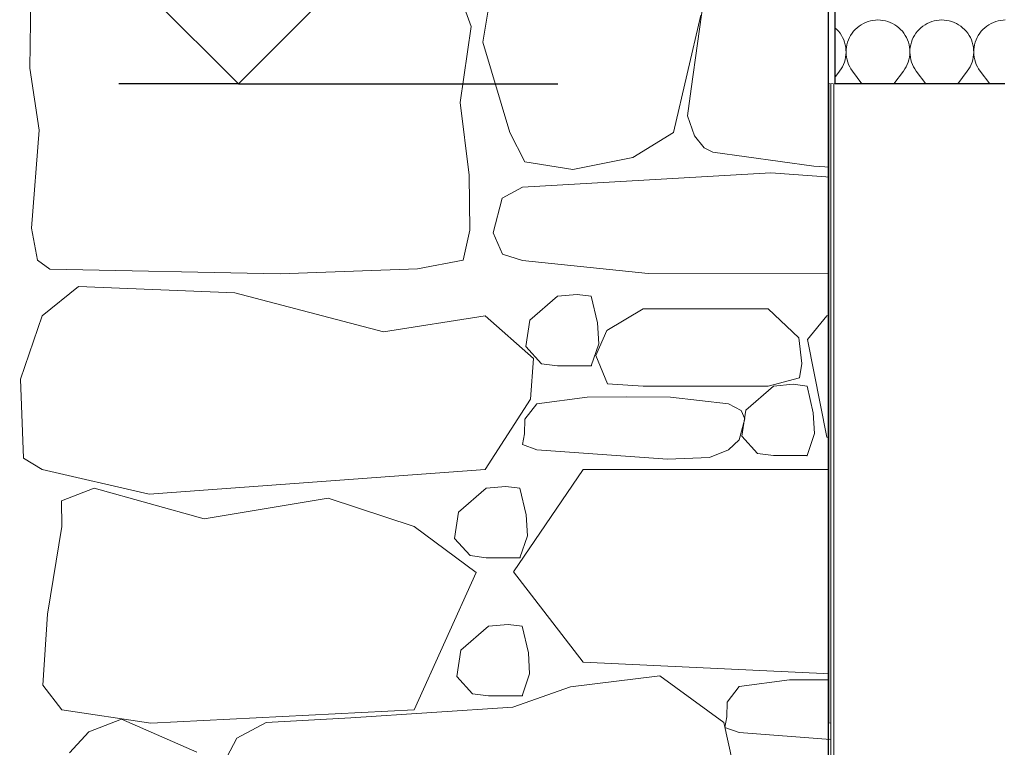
# Model space of a CAD drawing. Header units: millimetres. Extents: x -25478 to 4005, y -8416 to 11348.
# Tile 160 of 256: x -11907 to -10981, y 1957 to 2640. Entities that reach past the tile are written whole.
import ezdxf

# ---------------------------------------------------------------- set-up
doc = ezdxf.new("R2010")
doc.units = ezdxf.units.MM
doc.header["$MEASUREMENT"] = 0
doc.linetypes.add('Wipeout_Contour', pattern=[1000, 0, -1000])
for name, color, linetype in [('POHLED ZÁPADNÍ_1_Konstrukce - nosné', 7, 'Continuous'), ('POHLED ZÁPADNÍ_1_Nové_Konstrukce - nosné', 7, 'Continuous'), ('POHLED ZÁPADNÍ_1_Nové_Kóty - SP', 7, 'Continuous'), ('POHLED ZÁPADNÍ_1_Nové_Výplně - Povrchové', 7, 'Continuous'), ('POHLED ZÁPADNÍ_1_Nové_Výplně – Řezové', 7, 'Continuous'), ('POHLED ZÁPADNÍ_1_Výplně - Povrchové', 7, 'Continuous')]:
    doc.layers.add(name, color=color, linetype=linetype)

# ---------------------------------------------------------------- blocks, each defined once
blk = doc.blocks.new('*X2525', base_point=(-25690.45, -8330.81))
at = {"layer": 'POHLED ZÁPADNÍ_1_Výplně - Povrchové', "color": 253, "linetype": 'Continuous', "lineweight": 13}
for p, q in [((-11445.83, 2768.04), (-11471.5, 2619.11)), ((-11255.07, 2722.49), (-11275.42, 2575.25)), ((-11896.29, 2663.27), (-11897.15, 2594.84)), ((-11482.18, 2633.97), (-11489.84, 2654.51)), ((-11292.04, 2534.37), (-11266.49, 2644.39)), ((-11492.81, 2562.48), (-11482.18, 2633.97)), ((-11471.5, 2619.11), (-11445.83, 2534.37)), ((-11897.15, 2594.84), (-11888.45, 2536.39)), ((-11275.42, 2575.25), (-11278.92, 2550.06)), ((-11484.11, 2494.36), (-11492.81, 2562.48)), ((-11278.92, 2550.06), (-11272.37, 2531.09)), ((-11888.45, 2536.39), (-11895.7, 2444.61)), ((-11445.83, 2534.37), (-11432.02, 2506.81)), ((-11330.27, 2510.74), (-11292.04, 2534.37)), ((-11272.37, 2531.09), (-11263.44, 2520.02)), ((-11263.44, 2520.02), (-11255.07, 2515.89)), ((-11386.91, 2499.46), (-11330.27, 2510.74)), ((-11255.07, 2515.89), (-11160.35, 2502.65)), ((-11432.02, 2506.81), (-11386.91, 2499.46)), ((-11160.35, 2502.65), (-10991.85, 2494.61)), ((-11483.63, 2442.67), (-11484.11, 2494.36)), ((-11200.81, 2496.52), (-11433.95, 2482.88)), ((-11022.06, 2482.88), (-11200.81, 2496.52)), ((-11433.95, 2482.88), (-11453.11, 2472.73)), ((-11000.73, 2468.56), (-11022.06, 2482.88)), ((-11453.11, 2472.73), (-11461.69, 2440.12)), ((-10999.75, 2449.68), (-11000.73, 2468.56)), ((-11895.7, 2444.61), (-11889.84, 2414.51)), ((-11001.71, 2431.78), (-10999.75, 2449.68)), ((-11489.84, 2414.51), (-11483.63, 2442.67)), ((-11461.69, 2440.12), (-11452.87, 2420.01)), ((-11022.06, 2414.23), (-11001.71, 2431.78)), ((-11452.87, 2420.01), (-11433.95, 2414.23)), ((-11889.84, 2414.51), (-11878.31, 2405.96)), ((-11661.88, 2401.61), (-11532.9, 2406.44)), ((-11532.9, 2406.44), (-11489.84, 2414.51)), ((-11433.95, 2414.23), (-11316.05, 2401.87)), ((-11138.53, 2402.12), (-11022.06, 2414.23)), ((-11878.31, 2405.96), (-11661.88, 2401.61)), ((-11316.05, 2401.87), (-11138.53, 2402.12)), ((-11851.23, 2389.8), (-11885.45, 2362.28)), ((-11704.49, 2383.76), (-11851.23, 2389.8)), ((-11564.85, 2347.01), (-11704.49, 2383.76)), ((-11401.1, 2380.6), (-11427.14, 2357.99)), ((-11382.67, 2382.21), (-11401.1, 2380.6)), ((-11369.41, 2380.6), (-11382.67, 2382.21)), ((-11363.65, 2355.53), (-11369.41, 2380.6)), ((-10993.37, 2386.04), (-11148.14, 2362.28)), ((-10991.85, 2385.75), (-10993.37, 2386.04)), ((-11885.45, 2362.28), (-11905.83, 2302.65)), ((-11469.12, 2362.28), (-11564.85, 2347.01)), ((-11423.63, 2322.07), (-11469.12, 2362.28)), ((-11320.67, 2368.63), (-11354.72, 2348.33)), ((-11203.18, 2368.63), (-11320.67, 2368.63)), ((-11174.46, 2341.48), (-11203.18, 2368.63)), ((-11148.14, 2362.28), (-11166.31, 2339.84)), ((-11427.14, 2357.99), (-11430.82, 2333.45)), ((-11362.43, 2335.9), (-11363.65, 2355.53)), ((-11354.72, 2348.33), (-11365.26, 2325.04)), ((-11171.64, 2317.52), (-11174.46, 2341.48)), ((-11430.82, 2333.45), (-11416.1, 2317.2)), ((-11369.41, 2315.26), (-11362.43, 2335.9)), ((-11166.31, 2339.84), (-11148.14, 2248.09)), ((-11365.26, 2325.04), (-11354.23, 2298.31)), ((-11426.51, 2284.01), (-11423.63, 2322.07)), ((-11416.1, 2317.2), (-11401.1, 2315.26)), ((-11401.1, 2315.26), (-11369.41, 2315.26)), ((-11173.85, 2304.03), (-11171.64, 2317.52)), ((-11905.83, 2302.65), (-11902.94, 2228.63)), ((-11354.23, 2298.31), (-11320.67, 2296.02)), ((-11320.67, 2296.02), (-11203.18, 2296.02)), ((-11198.24, 2296.26), (-11224.28, 2273.64)), ((-11203.18, 2296.02), (-11173.85, 2304.03)), ((-11179.81, 2297.87), (-11198.24, 2296.26)), ((-11166.56, 2296.26), (-11179.81, 2297.87)), ((-11160.79, 2271.18), (-11166.56, 2296.26)), ((-11373.43, 2285.9), (-11420.7, 2279.67)), ((-11335.91, 2286.11), (-11373.43, 2285.9)), ((-11295.04, 2285.79), (-11335.91, 2286.11)), ((-11240.44, 2279.67), (-11295.04, 2285.79)), ((-11469.12, 2217.72), (-11426.51, 2284.01)), ((-11420.7, 2279.67), (-11431.8, 2265.15)), ((-11228.71, 2273.22), (-11240.44, 2279.67)), ((-11225.25, 2265.52), (-11228.71, 2273.22)), ((-11224.28, 2273.64), (-11227.96, 2249.1)), ((-11159.57, 2251.56), (-11160.79, 2271.18)), ((-11431.8, 2265.15), (-11432.22, 2251.21)), ((-11230.59, 2245.65), (-11225.25, 2265.52)), ((-11432.22, 2251.21), (-11434, 2241.36)), ((-11227.96, 2249.1), (-11213.24, 2232.85)), ((-11166.56, 2230.91), (-11159.57, 2251.56)), ((-11434, 2241.36), (-11420.7, 2236.44)), ((-11240.44, 2236.44), (-11230.59, 2245.65)), ((-11148.14, 2248.09), (-11029.67, 2224.32)), ((-11420.7, 2236.44), (-11297.77, 2227.42)), ((-11258.36, 2228.99), (-11240.44, 2236.44)), ((-11213.24, 2232.85), (-11198.24, 2230.91)), ((-11198.24, 2230.91), (-11166.56, 2230.91)), ((-11902.94, 2228.63), (-11885.45, 2217.72)), ((-11297.77, 2227.42), (-11258.36, 2228.99)), ((-11029.67, 2224.32), (-10991.85, 2223.13)), ((-11885.45, 2217.72), (-11785.08, 2194.76)), ((-11785.08, 2194.76), (-11469.12, 2217.72)), ((-11377.1, 2217.72), (-11442.53, 2121.79)), ((-10991.85, 2217.72), (-11377.1, 2217.72)), ((-11836.79, 2200.28), (-11867.24, 2188.47)), ((-11733.11, 2171.4), (-11836.79, 2200.28)), ((-11468.12, 2200.35), (-11494.16, 2177.73)), ((-11449.69, 2201.96), (-11468.12, 2200.35)), ((-11436.43, 2200.35), (-11449.69, 2201.96)), ((-11430.67, 2175.28), (-11436.43, 2200.35)), ((-11867.24, 2188.47), (-11866.96, 2164.26)), ((-11616.82, 2191.09), (-11733.11, 2171.4)), ((-11536.05, 2164.26), (-11616.82, 2191.09)), ((-11494.16, 2177.73), (-11497.84, 2153.2)), ((-11429.45, 2155.65), (-11430.67, 2175.28)), ((-11866.96, 2164.26), (-11880.36, 2082.16)), ((-11477.7, 2121), (-11536.05, 2164.26)), ((-11497.84, 2153.2), (-11483.12, 2136.95)), ((-11436.43, 2135.01), (-11429.45, 2155.65)), ((-11483.12, 2136.95), (-11468.12, 2135.01)), ((-11468.12, 2135.01), (-11436.43, 2135.01)), ((-11536.05, 1992.27), (-11477.7, 2121)), ((-11442.53, 2121.79), (-11377.1, 2036.86)), ((-11880.36, 2082.16), (-11884.83, 2015.22)), ((-11466.02, 2070.68), (-11492.06, 2048.06)), ((-11447.59, 2072.29), (-11466.02, 2070.68)), ((-11434.33, 2070.68), (-11447.59, 2072.29)), ((-11428.57, 2045.61), (-11434.33, 2070.68)), ((-11492.06, 2048.06), (-11495.74, 2023.53)), ((-11427.35, 2025.98), (-11428.57, 2045.61)), ((-11377.1, 2036.86), (-11076.71, 2022.76)), ((-11076.71, 2022.76), (-10991.85, 2035.18)), ((-11495.74, 2023.53), (-11481.02, 2007.27)), ((-11434.33, 2005.33), (-11427.35, 2025.98)), ((-11304.98, 2024.14), (-11388.98, 2013.65)), ((-11245.01, 1980.4), (-11304.98, 2024.14)), ((-11183.23, 2020.21), (-11230.5, 2013.98)), ((-11145.71, 2020.41), (-11183.23, 2020.21)), ((-11104.84, 2020.1), (-11145.71, 2020.41)), ((-11050.24, 2013.98), (-11104.84, 2020.1)), ((-11884.83, 2015.22), (-11866.96, 1992.27)), ((-11388.98, 2013.65), (-11443.05, 1994.75)), ((-11230.5, 2013.98), (-11241.6, 1999.46)), ((-11038.51, 2007.52), (-11050.24, 2013.98)), ((-11481.02, 2007.27), (-11466.02, 2005.33)), ((-11466.02, 2005.33), (-11434.33, 2005.33)), ((-11241.6, 1999.46), (-11242.02, 1985.52)), ((-11040.39, 1979.96), (-11035.05, 1999.83)), ((-11035.05, 1999.83), (-11038.51, 2007.52)), ((-11866.96, 1992.27), (-11783.5, 1979.52)), ((-11783.5, 1979.52), (-11536.05, 1992.27)), ((-11443.05, 1994.75), (-11595.56, 1984.77)), ((-11811.02, 1983.35), (-11841.59, 1971.52)), ((-11740.25, 1952.27), (-11811.02, 1983.35)), ((-11674.89, 1980.4), (-11702.66, 1965.61)), ((-11595.56, 1984.77), (-11674.89, 1980.4)), ((-11236.73, 1943.3), (-11245.01, 1980.4)), ((-11242.02, 1985.52), (-11243.8, 1975.67)), ((-10991.85, 1980.46), (-11038.88, 1974.23)), ((-11841.59, 1971.52), (-11859.73, 1951.67)), ((-11243.8, 1975.67), (-11230.5, 1970.75)), ((-11038.88, 1974.23), (-11100.79, 1924.78)), ((-11050.24, 1970.75), (-11040.39, 1979.96)), ((-11702.66, 1965.61), (-11718.41, 1935.95)), ((-11230.5, 1970.75), (-11107.57, 1961.73)), ((-11107.57, 1961.73), (-11068.16, 1963.3)), ((-11068.16, 1963.3), (-11050.24, 1970.75))]:
    blk.add_line(p, q, dxfattribs=at)
for p in [(-11369.41, 2315.26), (-11166.56, 2230.91), (-11436.43, 2135.01), (-11434.33, 2005.33)]:
    blk.add_point(p, dxfattribs=at)
blk = doc.blocks.new('*X2566', base_point=(-25690.45, -8330.81))
at = {"layer": 'POHLED ZÁPADNÍ_1_Nové_Výplně – Řezové', "color": 21, "linetype": 'Continuous', "lineweight": 20, "true_color": 0xffaaaa}
for p, q in [((-11111.56, 2637.69), (-11113.71, 2636.69)), ((-11109.33, 2638.51), (-11111.56, 2637.69)), ((-11107.05, 2639.16), (-11109.33, 2638.51)), ((-11104.73, 2639.63), (-11107.05, 2639.16)), ((-11102.37, 2639.91), (-11104.73, 2639.63)), ((-11100, 2640), (-11102.37, 2639.91)), ((-11097.63, 2639.91), (-11100, 2640)), ((-11095.27, 2639.63), (-11097.63, 2639.91)), ((-11092.95, 2639.16), (-11095.27, 2639.63)), ((-11090.67, 2638.51), (-11092.95, 2639.16)), ((-11088.44, 2637.69), (-11090.67, 2638.51)), ((-11086.29, 2636.69), (-11088.44, 2637.69)), ((-11051.56, 2637.69), (-11053.71, 2636.69)), ((-11049.33, 2638.51), (-11051.56, 2637.69)), ((-11047.05, 2639.16), (-11049.33, 2638.51)), ((-11044.73, 2639.63), (-11047.05, 2639.16)), ((-11042.37, 2639.91), (-11044.73, 2639.63)), ((-11040, 2640), (-11042.37, 2639.91)), ((-11037.63, 2639.91), (-11040, 2640)), ((-11035.27, 2639.63), (-11037.63, 2639.91)), ((-11032.95, 2639.16), (-11035.27, 2639.63)), ((-11030.67, 2638.51), (-11032.95, 2639.16)), ((-11028.44, 2637.69), (-11030.67, 2638.51)), ((-11026.29, 2636.69), (-11028.44, 2637.69)), ((-10991.56, 2637.69), (-10993.71, 2636.69)), ((-10989.33, 2638.51), (-10991.56, 2637.69)), ((-10987.05, 2639.16), (-10989.33, 2638.51)), ((-10984.73, 2639.63), (-10987.05, 2639.16)), ((-10982.37, 2639.91), (-10984.73, 2639.63)), ((-10980.52, 2639.98), (-10982.37, 2639.91)), ((-11140.41, 2632.72), (-11140.52, 2632.81)), ((-11138.67, 2631.1), (-11140.41, 2632.72)), ((-11137.07, 2629.35), (-11138.67, 2631.1)), ((-11135.62, 2627.48), (-11137.07, 2629.35)), ((-11122.93, 2629.35), (-11124.38, 2627.48)), ((-11121.33, 2631.1), (-11122.93, 2629.35)), ((-11119.59, 2632.72), (-11121.33, 2631.1)), ((-11117.74, 2634.19), (-11119.59, 2632.72)), ((-11115.77, 2635.52), (-11117.74, 2634.19)), ((-11113.71, 2636.69), (-11115.77, 2635.52)), ((-11084.23, 2635.52), (-11086.29, 2636.69)), ((-11082.26, 2634.19), (-11084.23, 2635.52)), ((-11080.41, 2632.72), (-11082.26, 2634.19)), ((-11078.67, 2631.1), (-11080.41, 2632.72)), ((-11077.07, 2629.35), (-11078.67, 2631.1)), ((-11075.62, 2627.48), (-11077.07, 2629.35)), ((-11062.93, 2629.35), (-11064.38, 2627.48)), ((-11061.33, 2631.1), (-11062.93, 2629.35)), ((-11059.59, 2632.72), (-11061.33, 2631.1)), ((-11057.74, 2634.19), (-11059.59, 2632.72)), ((-11055.77, 2635.52), (-11057.74, 2634.19)), ((-11053.71, 2636.69), (-11055.77, 2635.52)), ((-11024.23, 2635.52), (-11026.29, 2636.69)), ((-11022.26, 2634.19), (-11024.23, 2635.52)), ((-11020.41, 2632.72), (-11022.26, 2634.19)), ((-11018.67, 2631.1), (-11020.41, 2632.72)), ((-11017.07, 2629.35), (-11018.67, 2631.1)), ((-11015.62, 2627.48), (-11017.07, 2629.35)), ((-11002.93, 2629.35), (-11004.38, 2627.48)), ((-11001.33, 2631.1), (-11002.93, 2629.35)), ((-10999.59, 2632.72), (-11001.33, 2631.1)), ((-10997.74, 2634.19), (-10999.59, 2632.72)), ((-10995.77, 2635.52), (-10997.74, 2634.19)), ((-10993.71, 2636.69), (-10995.77, 2635.52)), ((-11134.31, 2625.49), (-11135.62, 2627.48)), ((-11133.17, 2623.42), (-11134.31, 2625.49)), ((-11132.19, 2621.25), (-11133.17, 2623.42)), ((-11131.39, 2619.02), (-11132.19, 2621.25)), ((-11130.77, 2616.73), (-11131.39, 2619.02)), ((-11128.61, 2619.02), (-11129.23, 2616.73)), ((-11127.81, 2621.25), (-11128.61, 2619.02)), ((-11126.83, 2623.42), (-11127.81, 2621.25)), ((-11125.69, 2625.49), (-11126.83, 2623.42)), ((-11124.38, 2627.48), (-11125.69, 2625.49)), ((-11074.31, 2625.49), (-11075.62, 2627.48)), ((-11073.17, 2623.42), (-11074.31, 2625.49)), ((-11072.19, 2621.25), (-11073.17, 2623.42)), ((-11071.39, 2619.02), (-11072.19, 2621.25)), ((-11070.77, 2616.73), (-11071.39, 2619.02)), ((-11068.61, 2619.02), (-11069.23, 2616.73)), ((-11067.81, 2621.25), (-11068.61, 2619.02)), ((-11066.83, 2623.42), (-11067.81, 2621.25)), ((-11065.69, 2625.49), (-11066.83, 2623.42)), ((-11064.38, 2627.48), (-11065.69, 2625.49)), ((-11014.31, 2625.49), (-11015.62, 2627.48)), ((-11013.17, 2623.42), (-11014.31, 2625.49)), ((-11012.19, 2621.25), (-11013.17, 2623.42)), ((-11011.39, 2619.02), (-11012.19, 2621.25)), ((-11010.77, 2616.73), (-11011.39, 2619.02)), ((-11008.61, 2619.02), (-11009.23, 2616.73)), ((-11007.81, 2621.25), (-11008.61, 2619.02)), ((-11006.83, 2623.42), (-11007.81, 2621.25)), ((-11005.69, 2625.49), (-11006.83, 2623.42)), ((-11004.38, 2627.48), (-11005.69, 2625.49)), ((-11130.32, 2614.4), (-11130.77, 2616.73)), ((-11130.07, 2612.05), (-11130.32, 2614.4)), ((-11130.12, 2607.31), (-11130, 2609.67)), ((-11130, 2609.67), (-11130.07, 2612.05)), ((-11129.93, 2612.05), (-11130, 2609.67)), ((-11130, 2609.67), (-11129.88, 2607.31)), ((-11129.68, 2614.4), (-11129.93, 2612.05)), ((-11129.23, 2616.73), (-11129.68, 2614.4)), ((-11070.32, 2614.4), (-11070.77, 2616.73)), ((-11070.07, 2612.05), (-11070.32, 2614.4)), ((-11070.12, 2607.31), (-11070, 2609.67)), ((-11070, 2609.67), (-11070.07, 2612.05)), ((-11069.93, 2612.05), (-11070, 2609.67)), ((-11070, 2609.67), (-11069.88, 2607.31)), ((-11069.68, 2614.4), (-11069.93, 2612.05)), ((-11069.23, 2616.73), (-11069.68, 2614.4)), ((-11010.32, 2614.4), (-11010.77, 2616.73)), ((-11010.07, 2612.05), (-11010.32, 2614.4)), ((-11010.12, 2607.31), (-11010, 2609.67)), ((-11010, 2609.67), (-11010.07, 2612.05)), ((-11009.93, 2612.05), (-11010, 2609.67)), ((-11010, 2609.67), (-11009.88, 2607.31)), ((-11009.68, 2614.4), (-11009.93, 2612.05)), ((-11009.23, 2616.73), (-11009.68, 2614.4)), ((-11131.59, 2600.36), (-11130.92, 2602.63)), ((-11130.92, 2602.63), (-11130.43, 2604.95)), ((-11130.43, 2604.95), (-11130.12, 2607.31)), ((-11129.88, 2607.31), (-11129.57, 2604.95)), ((-11129.57, 2604.95), (-11129.08, 2602.63)), ((-11129.08, 2602.63), (-11128.41, 2600.36)), ((-11071.59, 2600.36), (-11070.92, 2602.63)), ((-11070.92, 2602.63), (-11070.43, 2604.95)), ((-11070.43, 2604.95), (-11070.12, 2607.31)), ((-11069.88, 2607.31), (-11069.57, 2604.95)), ((-11069.57, 2604.95), (-11069.08, 2602.63)), ((-11069.08, 2602.63), (-11068.41, 2600.36)), ((-11011.59, 2600.36), (-11010.92, 2602.63)), ((-11010.92, 2602.63), (-11010.43, 2604.95)), ((-11010.43, 2604.95), (-11010.12, 2607.31)), ((-11009.88, 2607.31), (-11009.57, 2604.95)), ((-11009.57, 2604.95), (-11009.08, 2602.63)), ((-11009.08, 2602.63), (-11008.41, 2600.36)), ((-11140.52, 2585.97), (-11136, 2592)), ((-11136, 2592), (-11134.65, 2593.95)), ((-11134.65, 2593.95), (-11133.46, 2596)), ((-11133.46, 2596), (-11132.44, 2598.14)), ((-11132.44, 2598.14), (-11131.59, 2600.36)), ((-11128.41, 2600.36), (-11127.56, 2598.14)), ((-11127.56, 2598.14), (-11126.54, 2596)), ((-11126.54, 2596), (-11125.35, 2593.95)), ((-11125.35, 2593.95), (-11124, 2592)), ((-11115, 2580), (-11124, 2592)), ((-11085, 2580), (-11076, 2592)), ((-11076, 2592), (-11074.65, 2593.95)), ((-11074.65, 2593.95), (-11073.46, 2596)), ((-11073.46, 2596), (-11072.44, 2598.14)), ((-11072.44, 2598.14), (-11071.59, 2600.36)), ((-11068.41, 2600.36), (-11067.56, 2598.14)), ((-11067.56, 2598.14), (-11066.54, 2596)), ((-11066.54, 2596), (-11065.35, 2593.95)), ((-11065.35, 2593.95), (-11064, 2592)), ((-11055, 2580), (-11064, 2592)), ((-11025, 2580), (-11016, 2592)), ((-11016, 2592), (-11014.65, 2593.95)), ((-11014.65, 2593.95), (-11013.46, 2596)), ((-11013.46, 2596), (-11012.44, 2598.14)), ((-11012.44, 2598.14), (-11011.59, 2600.36)), ((-11008.41, 2600.36), (-11007.56, 2598.14)), ((-11007.56, 2598.14), (-11006.54, 2596)), ((-11006.54, 2596), (-11005.35, 2593.95)), ((-11005.35, 2593.95), (-11004, 2592)), ((-10995, 2580), (-11004, 2592))]:
    blk.add_line(p, q, dxfattribs=at)

msp = doc.modelspace()

# ---------------------------------------------------------------- linework, layer by layer
at = {"layer": 'POHLED ZÁPADNÍ_1_Konstrukce - nosné', "color": 8, "linetype": 'Continuous', "lineweight": 13}
msp.add_line((-10982, 2586.29), (-10982, 380), dxfattribs=at)
at = {"layer": 'POHLED ZÁPADNÍ_1_Nové_Konstrukce - nosné', "color": 1, "linetype": 'Continuous', "lineweight": 25}
for p, q in [((-11142, 2580), (-11142, 450)), ((-11141.04, 2580), (-11140.52, 2580)), ((-11141.04, 450), (-11141.04, 2580))]:
    msp.add_line(p, q, dxfattribs=at)

# ---------------------------------------------------------------- wipeouts: each hides what was drawn before it
at = {"color": 254, "linetype": 'Wipeout_Contour', "lineweight": 0, "ltscale": 18373902.95055373}
msp.add_wipeout([(-20988.66, 433.64), (-19741.77, 434.84), (-19741.77, 484.39), (-19741.75, 541.7), (-19741.77, 618.04), (-19741.75, 688.41), (-19741.75, 745.14), (-19741.77, 769.1), (-19741.75, 788.64), (-19741.76, 865.74), (-19733.07, 865.74), (-19750.86, 867.23), (-19820.29, 891.06), (-19810.36, 922.78), (-19860.01, 935.46), (-19875.03, 927.61), (-19875.05, 920.56), (-19875.07, 927.59), (-19875.14, 915.6), (-19875.17, 927.54), (-19896.42, 916.43), (-19899.73, 954.49), (-19932.83, 954.49), (-19965.94, 932.29), (-19979.18, 970.35), (-19970.9, 995.72), (-20000.71, 1000.54), (-20012.07, 1023.69), (-20037.05, 994.05), (-20082.92, 991.46), (-20075.17, 1043.28), (-20107.03, 1052.44), (-20107.01, 1038.29), (-20107.03, 1031.15), (-20107.05, 1037.02), (-20107.09, 1028.33), (-20107.13, 1049.72), (-20107.13, 1052.47), (-20108.27, 1052.8), (-20131.44, 1040.11), (-20151.3, 1059.14), (-20171.16, 1049.63), (-20207.57, 1075), (-20187.71, 1116.2), (-20217.5, 1151.08), (-20176.18, 1171.12), (-20169.67, 1200.73), (-20191.02, 1217.7), (-20204.34, 1249.97), (-20161.54, 1261.51), (-20144.68, 1281.13), (-20164.54, 1293.81), (-20154.61, 1316.01), (-20129.01, 1320.73), (-20132.26, 1334.75), (-20112.74, 1355.01), (-20138.77, 1373.71), (-20130.34, 1391.48), (-20133.61, 1393.2), (-20127.27, 1397.94), (-20122.5, 1408), (-20135.51, 1428.26), (-20159.91, 1429.82), (-20187.71, 1446.03), (-20153.41, 1468.78), (-20161.23, 1499.94), (-20121.51, 1496.77), (-20104.96, 1522.14), (-20081.79, 1531.66), (-20081.79, 1547.51), (-20101.35, 1577.87), (-20080.21, 1607.48), (-20052.55, 1623.06), (-20064.02, 1664.55), (-20031.41, 1682.28), (-20006.91, 1712.96), (-19982.49, 1699.73), (-19956.01, 1718.76), (-19972.56, 1740.96), (-19954.8, 1755), (-19910.92, 1768.14), (-19915.01, 1801.84), (-19886.24, 1815.43), (-19833.53, 1826.58), (-19820.29, 1861.47), (-19800.43, 1886.84), (-19757.4, 1896.35), (-19740.85, 1921.72), (-19707.75, 1902.67), (-19701.19, 1902.77), (-19701.18, 1921.72), (-19701.13, 1902.78), (-19701.09, 1903.33), (-19701.09, 1902.78), (-19666.33, 1903.33), (-19636.54, 1893.81), (-19641.55, 1874.15), (-19619.89, 1848.33), (-19600.03, 1857.84), (-19573.55, 1845.16), (-19557, 1826.13), (-19540.45, 1784.9), (-19527.21, 1769.06), (-19527.21, 1770.29), (-19527.21, 1769.05), (-19527.13, 1770.29), (-19527.12, 1768.94), (-19513.97, 1753.19), (-19480.87, 1753.19), (-19484.18, 1721.48), (-19451.07, 1696.11), (-19421.28, 1708.79), (-19408.04, 1670.74), (-19371.63, 1651.71), (-19351.77, 1661.23), (-19328.6, 1629.51), (-19338.53, 1604.14), (-19292.19, 1585.12), (-19302.12, 1559.75), (-19315.36, 1521.69), (-19272.33, 1518.52), (-19257.58, 1490.43), (-19280.75, 1468.23), (-19244.34, 1427), (-19217.86, 1417.49), (-19241.03, 1373.09), (-19207.93, 1341.38), (-19191.38, 1350.89), (-19184.76, 1293.81), (-19234.41, 1274.78), (-19250.96, 1255.76), (-19224.48, 1233.56), (-19211.24, 1214.53), (-19240.35, 1175.58), (-19211.24, 1132.06), (-19244.34, 1097.17), (-19274.13, 1106.69), (-19295.1, 1086.6), (-19295.1, 1085.39), (-19295.1, 1086.59), (-19295.15, 1078.31), (-19295.16, 1073.49), (-19287.37, 1062.29), (-19295.19, 1059.79), (-19295.19, 1055.42), (-19295.19, 1038.29), (-19295.21, 1031.15), (-19295.23, 1037.02), (-19295.26, 1028.33), (-19295.3, 1049.72), (-19295.3, 1059.76), (-19317.47, 1052.68), (-19340.33, 1074.97), (-19337.02, 1017.89), (-19376.74, 1043.26), (-19412.74, 1047), (-19393.29, 1024.23), (-19433.01, 1005.21), (-19459.49, 1030.58), (-19472.73, 1005.21), (-19439.63, 970.32), (-19485.97, 970.32), (-19522.39, 1002.04), (-19527.04, 996.3), (-19527.06, 985.66), (-19527.1, 963.3), (-19527.09, 933.13), (-19527.13, 920.56), (-19527.16, 930.9), (-19527.22, 915.6), (-19527.3, 953.26), (-19527.29, 978.4), (-19527.34, 988.45), (-19527.38, 973.37), (-19527.38, 995.88), (-19527.45, 985.94), (-19527.46, 995.79), (-19545.56, 973.49), (-19585.28, 983.01), (-19578.66, 954.47), (-19611.76, 944.95), (-19630.88, 935.44), (-19630.88, 903.73), (-19654.05, 903.73), (-19627.57, 865.67), (-19660.55, 849.87), (-19660.55, 783.41), (-19660.56, 731.81), (-19660.52, 702.52), (-19660.53, 677.52), (-19660.56, 641.96), (-19660.55, 528.84), (-19660.55, 477.02), (-19660.55, 434.92), (-18196.77, 436.32), (-18196.76, 484.39), (-18196.74, 541.7), (-18196.76, 618.04), (-18196.74, 688.41), (-18196.74, 745.14), (-18196.76, 769.1), (-18196.74, 788.64), (-18196.75, 865.74), (-18188.07, 865.74), (-18205.85, 867.23), (-18275.29, 891.06), (-18265.36, 922.78), (-18315.01, 935.46), (-18330.03, 927.61), (-18330.05, 920.56), (-18330.07, 927.59), (-18330.14, 915.6), (-18330.16, 927.54), (-18351.42, 916.43), (-18354.73, 954.49), (-18387.83, 954.49), (-18420.93, 932.29), (-18434.17, 970.34), (-18425.89, 995.72), (-18455.7, 1000.54), (-18467.07, 1023.69), (-18492.05, 994.05), (-18537.92, 991.46), (-18530.16, 1043.28), (-18562.02, 1052.44), (-18562.01, 1038.29), (-18562.03, 1031.15), (-18562.05, 1037.02), (-18562.08, 1028.33), (-18562.13, 1049.72), (-18562.12, 1052.47), (-18563.26, 1052.8), (-18586.43, 1040.11), (-18606.29, 1059.14), (-18626.15, 1049.63), (-18662.56, 1075), (-18642.7, 1116.2), (-18672.5, 1151.08), (-18631.17, 1171.12), (-18624.67, 1200.73), (-18646.01, 1217.7), (-18659.34, 1249.97), (-18616.53, 1261.51), (-18599.67, 1281.13), (-18619.53, 1293.81), (-18609.6, 1316.01), (-18584, 1320.73), (-18587.25, 1334.75), (-18567.73, 1355.01), (-18593.76, 1373.71), (-18585.33, 1391.48), (-18588.6, 1393.2), (-18582.27, 1397.94), (-18577.49, 1408), (-18590.51, 1428.26), (-18614.91, 1429.82), (-18642.7, 1446.03), (-18608.4, 1468.78), (-18616.22, 1499.94), (-18576.5, 1496.77), (-18559.95, 1522.14), (-18536.78, 1531.66), (-18536.78, 1547.51), (-18556.35, 1577.87), (-18535.2, 1607.48), (-18507.55, 1623.06), (-18519.01, 1664.55), (-18486.4, 1682.28), (-18461.9, 1712.96), (-18437.48, 1699.73), (-18411, 1718.76), (-18427.55, 1740.96), (-18409.8, 1755), (-18365.92, 1768.14), (-18370, 1801.84), (-18341.24, 1815.43), (-18288.53, 1826.58), (-18275.29, 1861.47), (-18255.43, 1886.84), (-18212.39, 1896.35), (-18195.84, 1921.72), (-18162.74, 1902.67), (-18156.19, 1902.77), (-18156.17, 1921.72), (-18156.12, 1902.78), (-18156.08, 1903.33), (-18156.08, 1902.78), (-18121.32, 1903.33), (-18091.53, 1893.81), (-18096.54, 1874.15), (-18074.88, 1848.33), (-18055.02, 1857.84), (-18028.54, 1845.16), (-18011.99, 1826.13), (-17995.44, 1784.9), (-17982.21, 1769.06), (-17982.21, 1770.29), (-17982.2, 1769.05), (-17982.12, 1770.29), (-17982.11, 1768.94), (-17968.96, 1753.19), (-17935.86, 1753.19), (-17939.17, 1721.48), (-17906.07, 1696.11), (-17876.28, 1708.79), (-17863.04, 1670.74), (-17826.63, 1651.71), (-17806.77, 1661.23), (-17783.6, 1629.51), (-17793.53, 1604.14), (-17747.19, 1585.12), (-17757.12, 1559.74), (-17770.36, 1521.69), (-17727.33, 1518.52), (-17712.57, 1490.43), (-17735.74, 1468.23), (-17699.33, 1427), (-17672.85, 1417.49), (-17696.02, 1373.09), (-17662.92, 1341.38), (-17646.37, 1350.89), (-17639.75, 1293.81), (-17689.4, 1274.78), (-17705.95, 1255.76), (-17679.47, 1233.56), (-17666.23, 1214.53), (-17695.34, 1175.58), (-17666.23, 1132.06), (-17699.33, 1097.17), (-17729.12, 1106.69), (-17750.09, 1086.6), (-17750.1, 1085.39), (-17750.1, 1086.59), (-17750.15, 1078.31), (-17750.16, 1073.49), (-17742.36, 1062.29), (-17750.18, 1059.79), (-17750.18, 1055.42), (-17750.18, 1038.29), (-17750.2, 1031.15), (-17750.22, 1037.02), (-17750.25, 1028.33), (-17750.3, 1049.72), (-17750.29, 1059.76), (-17772.46, 1052.68), (-17795.33, 1074.97), (-17792.02, 1017.89), (-17831.74, 1043.26), (-17867.73, 1047), (-17848.29, 1024.23), (-17888.01, 1005.21), (-17914.49, 1030.58), (-17927.73, 1005.21), (-17894.63, 970.32), (-17940.97, 970.32), (-17977.38, 1002.04), (-17982.04, 996.3), (-17982.05, 985.66), (-17982.09, 963.3), (-17982.09, 933.13), (-17982.12, 920.56), (-17982.15, 930.9), (-17982.21, 915.6), (-17982.29, 953.26), (-17982.28, 978.4), (-17982.33, 988.45), (-17982.37, 973.37), (-17982.38, 995.88), (-17982.45, 985.94), (-17982.45, 995.79), (-18000.55, 973.49), (-18040.27, 983.01), (-18033.65, 954.47), (-18066.75, 944.95), (-18085.88, 935.44), (-18085.88, 903.73), (-18109.05, 903.73), (-18082.57, 865.67), (-18115.55, 849.87), (-18115.55, 783.41), (-18115.55, 731.81), (-18115.51, 702.52), (-18115.52, 677.52), (-18115.56, 641.96), (-18115.55, 528.84), (-18115.55, 477.02), (-18115.54, 436.4), (-16447.96, 438), (-16447.96, 484.39), (-16447.94, 541.7), (-16447.96, 618.04), (-16447.94, 688.41), (-16447.94, 745.14), (-16447.95, 769.1), (-16447.94, 788.64), (-16447.95, 865.74), (-16439.26, 865.74), (-16457.05, 867.23), (-16526.48, 891.06), (-16516.55, 922.78), (-16566.2, 935.46), (-16581.22, 927.61), (-16581.24, 920.56), (-16581.26, 927.59), (-16581.33, 915.6), (-16581.36, 927.54), (-16602.61, 916.43), (-16605.92, 954.49), (-16639.02, 954.49), (-16672.12, 932.29), (-16685.36, 970.35), (-16677.09, 995.71), (-16706.9, 1000.54), (-16718.26, 1023.69), (-16743.24, 994.05), (-16789.11, 991.46), (-16781.36, 1043.28), (-16813.22, 1052.44), (-16813.2, 1038.29), (-16813.22, 1031.15), (-16813.24, 1037.02), (-16813.27, 1028.33), (-16813.32, 1049.72), (-16813.32, 1052.47), (-16814.46, 1052.8), (-16837.63, 1040.11), (-16857.49, 1059.14), (-16877.35, 1049.63), (-16913.76, 1075), (-16893.9, 1116.2), (-16923.69, 1151.08), (-16882.37, 1171.12), (-16875.86, 1200.73), (-16897.21, 1217.7), (-16910.53, 1249.97), (-16867.73, 1261.51), (-16850.87, 1281.13), (-16870.73, 1293.81), (-16860.8, 1316.01), (-16835.2, 1320.73), (-16838.45, 1334.75), (-16818.93, 1355.01), (-16844.96, 1373.71), (-16836.53, 1391.48), (-16839.79, 1393.2), (-16833.46, 1397.94), (-16828.69, 1408), (-16841.7, 1428.26), (-16866.1, 1429.82), (-16893.9, 1446.03), (-16859.6, 1468.78), (-16867.42, 1499.94), (-16827.7, 1496.77), (-16811.15, 1522.14), (-16787.98, 1531.66), (-16787.98, 1547.51), (-16807.54, 1577.87), (-16786.4, 1607.48), (-16758.74, 1623.06), (-16770.21, 1664.55), (-16737.6, 1682.28), (-16713.1, 1712.96), (-16688.67, 1699.73), (-16662.19, 1718.76), (-16678.74, 1740.96), (-16660.99, 1755), (-16617.11, 1768.14), (-16621.2, 1801.84), (-16592.43, 1815.43), (-16539.72, 1826.58), (-16526.48, 1861.47), (-16506.62, 1886.84), (-16463.59, 1896.35), (-16447.04, 1921.72), (-16413.94, 1902.67), (-16407.38, 1902.77), (-16407.37, 1921.72), (-16407.32, 1902.78), (-16407.28, 1903.33), (-16407.27, 1902.78), (-16372.51, 1903.33), (-16342.72, 1893.81), (-16347.74, 1874.15), (-16326.08, 1848.33), (-16306.22, 1857.84), (-16279.74, 1845.16), (-16263.19, 1826.13), (-16246.64, 1784.9), (-16233.4, 1769.06), (-16233.4, 1770.29), (-16233.4, 1769.05), (-16233.31, 1770.29), (-16233.31, 1768.94), (-16220.16, 1753.19), (-16187.05, 1753.19), (-16190.36, 1721.48), (-16157.26, 1696.11), (-16127.47, 1708.79), (-16114.23, 1670.74), (-16077.82, 1651.71), (-16057.96, 1661.23), (-16034.79, 1629.51), (-16044.72, 1604.14), (-15998.38, 1585.12), (-16008.31, 1559.74), (-16021.55, 1521.69), (-15978.52, 1518.52), (-15963.77, 1490.43), (-15986.94, 1468.23), (-15950.53, 1427), (-15924.05, 1417.49), (-15947.22, 1373.09), (-15914.12, 1341.38), (-15897.57, 1350.89), (-15890.95, 1293.81), (-15940.6, 1274.78), (-15957.15, 1255.76), (-15930.67, 1233.56), (-15917.43, 1214.53), (-15946.53, 1175.58), (-15917.43, 1132.06), (-15950.53, 1097.17), (-15980.32, 1106.69), (-16001.29, 1086.6), (-16001.29, 1085.39), (-16001.29, 1086.59), (-16001.34, 1078.31), (-16001.35, 1073.49), (-15993.56, 1062.29), (-16001.38, 1059.79), (-16001.38, 1055.42), (-16001.38, 1038.29), (-16001.4, 1031.15), (-16001.41, 1037.02), (-16001.45, 1028.33), (-16001.49, 1049.72), (-16001.49, 1059.76), (-16023.66, 1052.68), (-16046.52, 1074.97), (-16043.21, 1017.89), (-16082.93, 1043.26), (-16118.92, 1047), (-16099.48, 1024.23), (-16139.2, 1005.21), (-16165.68, 1030.58), (-16178.92, 1005.21), (-16145.82, 970.32), (-16192.16, 970.32), (-16228.57, 1002.04), (-16233.23, 996.3), (-16233.25, 985.66), (-16233.29, 963.3), (-16233.28, 933.13), (-16233.32, 920.56), (-16233.35, 930.9), (-16233.41, 915.6), (-16233.49, 953.26), (-16233.48, 978.4), (-16233.53, 988.45), (-16233.57, 973.37), (-16233.57, 995.88), (-16233.64, 985.94), (-16233.65, 995.79), (-16251.74, 973.49), (-16291.47, 983.01), (-16284.85, 954.47), (-16317.95, 944.95), (-16337.07, 935.44), (-16337.07, 903.73), (-16360.24, 903.73), (-16333.76, 865.67), (-16366.74, 849.87), (-16366.74, 783.41), (-16366.75, 731.81), (-16366.71, 702.52), (-16366.72, 677.52), (-16366.75, 641.96), (-16366.74, 528.84), (-16366.74, 477.02), (-16366.74, 438.08), (-14891.15, 439.49), (-14891.14, 484.39), (-14891.13, 541.7), (-14891.15, 618.04), (-14891.12, 688.41), (-14891.12, 745.14), (-14891.14, 769.1), (-14891.12, 788.64), (-14891.14, 865.74), (-14882.45, 865.74), (-14900.23, 867.23), (-14969.67, 891.06), (-14959.74, 922.78), (-15009.39, 935.46), (-15024.41, 927.61), (-15024.43, 920.56), (-15024.45, 927.59), (-15024.52, 915.6), (-15024.55, 927.54), (-15045.8, 916.43), (-15049.11, 954.49), (-15082.21, 954.49), (-15115.31, 932.29), (-15128.55, 970.35), (-15120.28, 995.71), (-15150.08, 1000.54), (-15161.45, 1023.69), (-15186.43, 994.05), (-15232.3, 991.46), (-15224.54, 1043.28), (-15256.4, 1052.44), (-15256.39, 1038.29), (-15256.41, 1031.15), (-15256.43, 1037.02), (-15256.46, 1028.33), (-15256.51, 1049.72), (-15256.51, 1052.47), (-15257.64, 1052.8), (-15280.81, 1040.11), (-15300.68, 1059.14), (-15320.54, 1049.63), (-15356.95, 1075), (-15337.09, 1116.2), (-15366.88, 1151.08), (-15325.56, 1171.12), (-15319.05, 1200.73), (-15340.4, 1217.7), (-15353.72, 1249.97), (-15310.92, 1261.51), (-15294.06, 1281.13), (-15313.92, 1293.81), (-15303.99, 1316.01), (-15278.38, 1320.73), (-15281.64, 1334.75), (-15262.12, 1355.01), (-15288.14, 1373.71), (-15279.71, 1391.48), (-15282.98, 1393.2), (-15276.65, 1397.94), (-15271.88, 1408), (-15284.89, 1428.26), (-15309.29, 1429.82), (-15337.09, 1446.03), (-15302.78, 1468.78), (-15310.61, 1499.94), (-15270.88, 1496.77), (-15254.33, 1522.14), (-15231.16, 1531.66), (-15231.16, 1547.51), (-15250.73, 1577.87), (-15229.58, 1607.48), (-15201.93, 1623.06), (-15213.39, 1664.55), (-15180.78, 1682.28), (-15156.28, 1712.96), (-15131.86, 1699.73), (-15105.38, 1718.76), (-15121.93, 1740.96), (-15104.18, 1755), (-15060.3, 1768.14), (-15064.39, 1801.84), (-15035.62, 1815.43), (-14982.91, 1826.58), (-14969.67, 1861.47), (-14949.81, 1886.84), (-14906.78, 1896.35), (-14890.23, 1921.72), (-14857.13, 1902.67), (-14850.57, 1902.77), (-14850.55, 1921.72), (-14850.51, 1902.78), (-14850.46, 1903.33), (-14850.46, 1902.78), (-14815.7, 1903.33), (-14785.91, 1893.81), (-14790.92, 1874.15), (-14769.26, 1848.33), (-14749.4, 1857.84), (-14722.92, 1845.16), (-14706.37, 1826.13), (-14689.82, 1784.9), (-14676.59, 1769.06), (-14676.59, 1770.29), (-14676.59, 1769.05), (-14676.5, 1770.29), (-14676.5, 1768.94), (-14663.34, 1753.19), (-14630.24, 1753.19), (-14633.55, 1721.48), (-14600.45, 1696.11), (-14570.66, 1708.79), (-14557.42, 1670.74), (-14521.01, 1651.71), (-14501.15, 1661.23), (-14477.98, 1629.51), (-14487.91, 1604.14), (-14441.57, 1585.12), (-14451.5, 1559.75), (-14464.74, 1521.69), (-14421.71, 1518.52), (-14406.96, 1490.43), (-14430.13, 1468.23), (-14393.71, 1427), (-14367.23, 1417.49), (-14390.4, 1373.09), (-14357.3, 1341.38), (-14340.75, 1350.89), (-14334.13, 1293.81), (-14383.78, 1274.78), (-14400.33, 1255.76), (-14373.85, 1233.56), (-14360.61, 1214.53), (-14389.72, 1175.58), (-14360.61, 1132.06), (-14393.71, 1097.17), (-14423.51, 1106.69), (-14444.47, 1086.6), (-14444.48, 1085.39), (-14444.48, 1086.59), (-14444.53, 1078.31), (-14444.54, 1073.49), (-14436.75, 1062.29), (-14444.56, 1059.79), (-14444.57, 1055.42), (-14444.56, 1038.29), (-14444.58, 1031.15), (-14444.6, 1037.02), (-14444.64, 1028.33), (-14444.68, 1049.72), (-14444.68, 1059.76), (-14466.85, 1052.68), (-14489.71, 1074.97), (-14486.4, 1017.89), (-14526.12, 1043.26), (-14562.11, 1047), (-14542.67, 1024.23), (-14582.39, 1005.21), (-14608.87, 1030.58), (-14622.11, 1005.21), (-14589.01, 970.32), (-14635.35, 970.32), (-14671.76, 1002.04), (-14676.42, 996.3), (-14676.43, 985.66), (-14676.47, 963.3), (-14676.47, 933.13), (-14676.5, 920.56), (-14676.54, 930.9), (-14676.59, 915.6), (-14676.67, 953.26), (-14676.66, 978.4), (-14676.72, 988.45), (-14676.75, 973.37), (-14676.76, 995.88), (-14676.83, 985.94), (-14676.83, 995.79), (-14694.93, 973.49), (-14734.65, 983.01), (-14728.03, 954.47), (-14761.13, 944.95), (-14780.26, 935.44), (-14780.26, 903.73), (-14803.43, 903.73), (-14776.95, 865.67), (-14809.93, 849.87), (-14809.93, 783.41), (-14809.93, 731.81), (-14809.89, 702.52), (-14809.9, 677.52), (-14809.94, 641.96), (-14809.93, 528.84), (-14809.93, 477.02), (-14809.92, 439.57), (-13393.07, 440.93), (-13393.07, 484.39), (-13393.05, 541.7), (-13393.07, 618.04), (-13393.05, 688.41), (-13393.05, 745.14), (-13393.07, 769.1), (-13393.05, 788.64), (-13393.06, 865.74), (-13384.37, 865.74), (-13402.16, 867.23), (-13471.59, 891.06), (-13461.66, 922.78), (-13511.31, 935.46), (-13526.34, 927.61), (-13526.35, 920.56), (-13526.38, 927.59), (-13526.45, 915.6), (-13526.47, 927.54), (-13547.73, 916.43), (-13551.04, 954.49), (-13584.14, 954.49), (-13617.24, 932.29), (-13630.48, 970.35), (-13622.2, 995.71), (-13652.01, 1000.54), (-13663.37, 1023.69), (-13688.36, 994.05), (-13734.22, 991.46), (-13726.47, 1043.28), (-13758.33, 1052.44), (-13758.32, 1038.29), (-13758.34, 1031.15), (-13758.35, 1037.02), (-13758.39, 1028.33), (-13758.43, 1049.72), (-13758.43, 1052.47), (-13759.57, 1052.8), (-13782.74, 1040.11), (-13802.6, 1059.14), (-13822.46, 1049.63), (-13858.87, 1075), (-13839.01, 1116.2), (-13868.8, 1151.08), (-13827.48, 1171.12), (-13820.97, 1200.73), (-13842.32, 1217.7), (-13855.64, 1249.97), (-13812.84, 1261.51), (-13795.98, 1281.13), (-13815.84, 1293.81), (-13805.91, 1316.01), (-13780.31, 1320.73), (-13783.56, 1334.75), (-13764.04, 1355.01), (-13790.07, 1373.71), (-13781.64, 1391.48), (-13784.91, 1393.2), (-13778.58, 1397.94), (-13773.8, 1408), (-13786.81, 1428.26), (-13811.21, 1429.82), (-13839.01, 1446.03), (-13804.71, 1468.78), (-13812.53, 1499.94), (-13772.81, 1496.77), (-13756.26, 1522.14), (-13733.09, 1531.66), (-13733.09, 1547.51), (-13752.66, 1577.87), (-13731.51, 1607.48), (-13703.86, 1623.06), (-13715.32, 1664.55), (-13682.71, 1682.28), (-13658.21, 1712.96), (-13633.79, 1699.73), (-13607.31, 1718.76), (-13623.86, 1740.96), (-13606.1, 1755), (-13562.22, 1768.14), (-13566.31, 1801.84), (-13537.54, 1815.43), (-13484.83, 1826.58), (-13471.59, 1861.47), (-13451.73, 1886.84), (-13408.7, 1896.35), (-13392.15, 1921.72), (-13359.05, 1902.67), (-13352.49, 1902.77), (-13352.48, 1921.72), (-13352.43, 1902.78), (-13352.39, 1903.33), (-13352.39, 1902.78), (-13317.63, 1903.33), (-13287.84, 1893.81), (-13292.85, 1874.15), (-13271.19, 1848.33), (-13251.33, 1857.84), (-13224.85, 1845.16), (-13208.3, 1826.13), (-13191.75, 1784.9), (-13178.52, 1769.06), (-13178.51, 1770.29), (-13178.51, 1769.05), (-13178.43, 1770.29), (-13178.42, 1768.94), (-13165.27, 1753.19), (-13132.17, 1753.19), (-13135.48, 1721.48), (-13102.38, 1696.11), (-13072.59, 1708.79), (-13059.35, 1670.74), (-13022.93, 1651.71), (-13003.07, 1661.22), (-12979.9, 1629.51), (-12989.83, 1604.14), (-12943.49, 1585.12), (-12953.42, 1559.74), (-12966.66, 1521.69), (-12923.63, 1518.52), (-12908.88, 1490.43), (-12932.05, 1468.23), (-12895.64, 1427), (-12869.16, 1417.49), (-12892.33, 1373.09), (-12859.23, 1341.38), (-12842.68, 1350.89), (-12836.06, 1293.81), (-12885.71, 1274.78), (-12902.26, 1255.76), (-12875.78, 1233.56), (-12862.54, 1214.53), (-12891.65, 1175.58), (-12862.54, 1132.06), (-12895.64, 1097.17), (-12925.43, 1106.69), (-12946.4, 1086.6), (-12946.4, 1085.39), (-12946.41, 1086.59), (-12946.46, 1078.31), (-12946.46, 1073.49), (-12938.67, 1062.29), (-12946.49, 1059.79), (-12946.49, 1055.42), (-12946.49, 1038.29), (-12946.51, 1031.15), (-12946.53, 1037.02), (-12946.56, 1028.33), (-12946.61, 1049.72), (-12946.6, 1059.76), (-12968.77, 1052.68), (-12991.63, 1074.97), (-12988.32, 1017.89), (-13028.04, 1043.26), (-13064.04, 1047), (-13044.59, 1024.23), (-13084.31, 1005.21), (-13110.8, 1030.58), (-13124.04, 1005.21), (-13090.93, 970.32), (-13137.28, 970.32), (-13173.69, 1002.04), (-13178.35, 996.3), (-13178.36, 985.66), (-13178.4, 963.3), (-13178.39, 933.13), (-13178.43, 920.56), (-13178.46, 930.9), (-13178.52, 915.6), (-13178.6, 953.26), (-13178.59, 978.4), (-13178.64, 988.45), (-13178.68, 973.37), (-13178.68, 995.88), (-13178.75, 985.94), (-13178.76, 995.79), (-13196.86, 973.49), (-13236.58, 983.01), (-13229.96, 954.47), (-13263.06, 944.95), (-13282.18, 935.44), (-13282.18, 903.73), (-13305.35, 903.73), (-13278.87, 865.67), (-13311.86, 849.87), (-13311.85, 783.41), (-13311.86, 731.81), (-13311.82, 702.52), (-13311.83, 677.52), (-13311.86, 641.96), (-13311.86, 528.84), (-13311.86, 477.02), (-13311.85, 441.01), (-12634.72, 441.66), (-12045.12, 449.49), (-12045.12, 484.39), (-12045.1, 541.7), (-12045.12, 618.04), (-12045.1, 688.41), (-12045.1, 745.14), (-12045.11, 769.1), (-12045.1, 788.64), (-12045.11, 865.74), (-12036.42, 865.74), (-12054.21, 867.23), (-12123.64, 891.06), (-12113.71, 922.78), (-12163.36, 935.46), (-12178.38, 927.61), (-12178.4, 920.56), (-12178.42, 927.59), (-12178.49, 915.6), (-12178.52, 927.54), (-12199.77, 916.43), (-12203.08, 954.49), (-12236.18, 954.49), (-12269.28, 932.29), (-12282.52, 970.35), (-12274.25, 995.72), (-12304.05, 1000.54), (-12315.42, 1023.69), (-12340.4, 994.05), (-12386.27, 991.46), (-12378.52, 1043.28), (-12410.38, 1052.44), (-12410.36, 1038.29), (-12410.38, 1031.15), (-12410.4, 1037.02), (-12410.43, 1028.33), (-12410.48, 1049.72), (-12410.48, 1052.47), (-12411.62, 1052.8), (-12434.79, 1040.11), (-12454.65, 1059.14), (-12474.51, 1049.63), (-12510.92, 1075), (-12491.06, 1116.2), (-12520.85, 1151.08), (-12479.53, 1171.12), (-12473.02, 1200.73), (-12494.37, 1217.7), (-12507.69, 1249.97), (-12464.89, 1261.51), (-12448.03, 1281.13), (-12467.89, 1293.81), (-12457.96, 1316.01), (-12432.35, 1320.73), (-12435.61, 1334.75), (-12416.09, 1355.01), (-12442.11, 1373.71), (-12433.69, 1391.48), (-12436.95, 1393.2), (-12430.62, 1397.94), (-12425.85, 1408), (-12438.86, 1428.26), (-12463.26, 1429.82), (-12491.06, 1446.03), (-12456.75, 1468.78), (-12464.58, 1499.94), (-12424.86, 1496.77), (-12408.31, 1522.14), (-12385.14, 1531.66), (-12385.14, 1547.51), (-12404.7, 1577.87), (-12383.56, 1607.48), (-12355.9, 1623.06), (-12367.37, 1664.55), (-12334.76, 1682.28), (-12310.26, 1712.96), (-12285.83, 1699.73), (-12259.35, 1718.76), (-12275.9, 1740.96), (-12258.15, 1755), (-12214.27, 1768.14), (-12218.36, 1801.84), (-12189.59, 1815.43), (-12136.88, 1826.58), (-12123.64, 1861.47), (-12103.78, 1886.84), (-12060.75, 1896.35), (-12044.2, 1921.72), (-12011.1, 1902.67), (-12004.54, 1902.77), (-12004.53, 1921.72), (-12004.48, 1902.78), (-12004.44, 1903.33), (-12004.43, 1902.78), (-11969.67, 1903.33), (-11939.88, 1893.81), (-11944.9, 1874.15), (-11923.24, 1848.33), (-11903.38, 1857.84), (-11876.9, 1845.16), (-11860.35, 1826.13), (-11843.8, 1784.9), (-11830.56, 1769.06), (-11830.56, 1770.29), (-11830.56, 1769.05), (-11830.47, 1770.29), (-11830.47, 1768.94), (-11817.31, 1753.19), (-11784.21, 1753.19), (-11787.52, 1721.48), (-11754.42, 1696.11), (-11724.63, 1708.79), (-11711.39, 1670.74), (-11674.98, 1651.71), (-11655.12, 1661.23), (-11631.95, 1629.51), (-11641.88, 1604.14), (-11595.54, 1585.12), (-11605.47, 1559.75), (-11618.71, 1521.69), (-11575.68, 1518.52), (-11560.93, 1490.43), (-11584.1, 1468.23), (-11547.69, 1427), (-11521.21, 1417.49), (-11544.38, 1373.09), (-11511.28, 1341.38), (-11494.73, 1350.89), (-11488.11, 1293.81), (-11537.76, 1274.78), (-11554.31, 1255.76), (-11527.83, 1233.56), (-11514.59, 1214.53), (-11543.69, 1175.58), (-11514.59, 1132.06), (-11547.69, 1097.17), (-11577.48, 1106.69), (-11598.45, 1086.6), (-11598.45, 1085.39), (-11598.45, 1086.59), (-11598.5, 1078.31), (-11598.51, 1073.49), (-11590.72, 1062.29), (-11598.54, 1059.79), (-11598.54, 1055.42), (-11598.54, 1038.29), (-11598.56, 1031.15), (-11598.57, 1037.02), (-11598.61, 1028.33), (-11598.65, 1049.72), (-11598.65, 1059.76), (-11620.82, 1052.68), (-11643.68, 1074.97), (-11640.37, 1017.89), (-11680.09, 1043.26), (-11716.08, 1047), (-11696.64, 1024.23), (-11736.36, 1005.21), (-11762.84, 1030.58), (-11776.08, 1005.21), (-11742.98, 970.32), (-11789.32, 970.32), (-11825.73, 1002.04), (-11830.39, 996.3), (-11830.41, 985.66), (-11830.44, 963.3), (-11830.44, 933.13), (-11830.48, 920.56), (-11830.51, 930.9), (-11830.57, 915.6), (-11830.65, 953.26), (-11830.64, 978.4), (-11830.69, 988.45), (-11830.73, 973.37), (-11830.73, 995.88), (-11830.8, 985.94), (-11830.81, 995.79), (-11848.9, 973.49), (-11888.62, 983.01), (-11882, 954.47), (-11915.11, 944.95), (-11934.23, 935.44), (-11934.23, 903.73), (-11957.4, 903.73), (-11930.92, 865.67), (-11963.9, 849.87), (-11963.9, 783.41), (-11963.91, 731.81), (-11963.86, 702.52), (-11963.87, 677.52), (-11963.91, 641.96), (-11963.9, 528.84), (-11963.9, 477.02), (-11963.9, 450), (-11146.79, 450), (-11146.79, 3180), (-20988.66, 3180)], dxfattribs=at).dxf.layer = 'POHLED ZÁPADNÍ_1_Výplně - Povrchové'

# ---------------------------------------------------------------- next in the draw order: linework, layer by layer
at = {"layer": 'POHLED ZÁPADNÍ_1_Nové_Konstrukce - nosné', "color": 1, "linetype": 'Continuous', "lineweight": 25}
for p, q in [((-11145.81, 1980), (-11145.81, 2580)), ((-11145.81, 2580), (-11144.75, 2580)), ((-11144.75, 2580), (-11144.75, 1980)), ((-11143.86, 450), (-11143.86, 2580)), ((-11143.86, 2580), (-11142, 2580)), ((-11144.75, 1980), (-11145.81, 1980))]:
    msp.add_line(p, q, dxfattribs=at)
at = {"layer": 'POHLED ZÁPADNÍ_1_Nové_Kóty - SP', "color": 1, "linetype": 'Continuous', "lineweight": 25}
for p, q in [((-11701, 2580), (-11851, 2730)), ((-11551, 2730), (-11701, 2580)), ((-11701, 2580), (-11813.5, 2580)), ((-11701, 2580), (-11401, 2580))]:
    msp.add_line(p, q, dxfattribs=at)

# ---------------------------------------------------------------- next in the draw order: block references
at = {"layer": 'POHLED ZÁPADNÍ_1_Konstrukce - nosné', "color": 9, "linetype": 'Continuous', "lineweight": 13}
msp.add_blockref('*X2525', (-25690.45, -8330.81), dxfattribs=at)

# ---------------------------------------------------------------- next in the draw order: wipeouts: each hides what was drawn before it
at = {"color": 254, "linetype": 'Wipeout_Contour', "lineweight": 0, "ltscale": 45179.462011}
msp.add_wipeout([(-11142, 2580), (-11143.86, 2580), (-11143.86, 450), (-11142, 450)], dxfattribs=at).dxf.layer = 'POHLED ZÁPADNÍ_1_Nové_Výplně - Povrchové'

# ---------------------------------------------------------------- next in the draw order: wipeouts: each hides what was drawn before it
at = {"color": 254, "linetype": 'Wipeout_Contour', "lineweight": 0, "ltscale": 44856.751564}
msp.add_wipeout([(-10981.25, 2580), (-11141.04, 2580), (-11141.04, 450), (-10981.25, 450)], dxfattribs=at).dxf.layer = 'POHLED ZÁPADNÍ_1_Nové_Výplně - Povrchové'

# ---------------------------------------------------------------- next in the draw order: wipeouts: each hides what was drawn before it
at = {"color": 254, "linetype": 'Wipeout_Contour', "lineweight": 0, "ltscale": 45519.603237}
msp.add_wipeout([(-11144.75, 2580), (-11145.81, 2580), (-11145.81, 1980), (-11144.75, 1980)], dxfattribs=at).dxf.layer = 'POHLED ZÁPADNÍ_1_Nové_Výplně - Povrchové'

# ---------------------------------------------------------------- next in the draw order: linework, layer by layer
at = {"layer": 'POHLED ZÁPADNÍ_1_Nové_Konstrukce - nosné', "color": 1, "linetype": 'Continuous', "lineweight": 25}
msp.add_line((-11146.79, 3180), (-11146.79, 450), dxfattribs=at)

# ---------------------------------------------------------------- next in the draw order: wipeouts: each hides what was drawn before it
at = {"color": 254, "linetype": 'Wipeout_Contour', "lineweight": 0, "ltscale": 57337.551631}
msp.add_wipeout([(-10980.52, 3180), (-10980.7, 3480), (-11140.52, 3480), (-11140.52, 2580), (-10980.52, 2580)], dxfattribs=at).dxf.layer = 'POHLED ZÁPADNÍ_1_Nové_Výplně – Řezové'

# ---------------------------------------------------------------- next in the draw order: linework, layer by layer
at = {"layer": 'POHLED ZÁPADNÍ_1_Nové_Konstrukce - nosné', "color": 1, "linetype": 'Continuous', "lineweight": 25}
for p in [(-11140.52, 3480), (-10980.71, 2580)]:
    msp.add_line(p, (-11140.52, 2580), dxfattribs=at)

# ---------------------------------------------------------------- next in the draw order: block references
at = {"layer": 'POHLED ZÁPADNÍ_1_Konstrukce - nosné', "color": 9, "linetype": 'Continuous', "lineweight": 13}
msp.add_blockref('*X2566', (-25690.45, -8330.81), dxfattribs=at)

doc.saveas('drawing.dxf')
